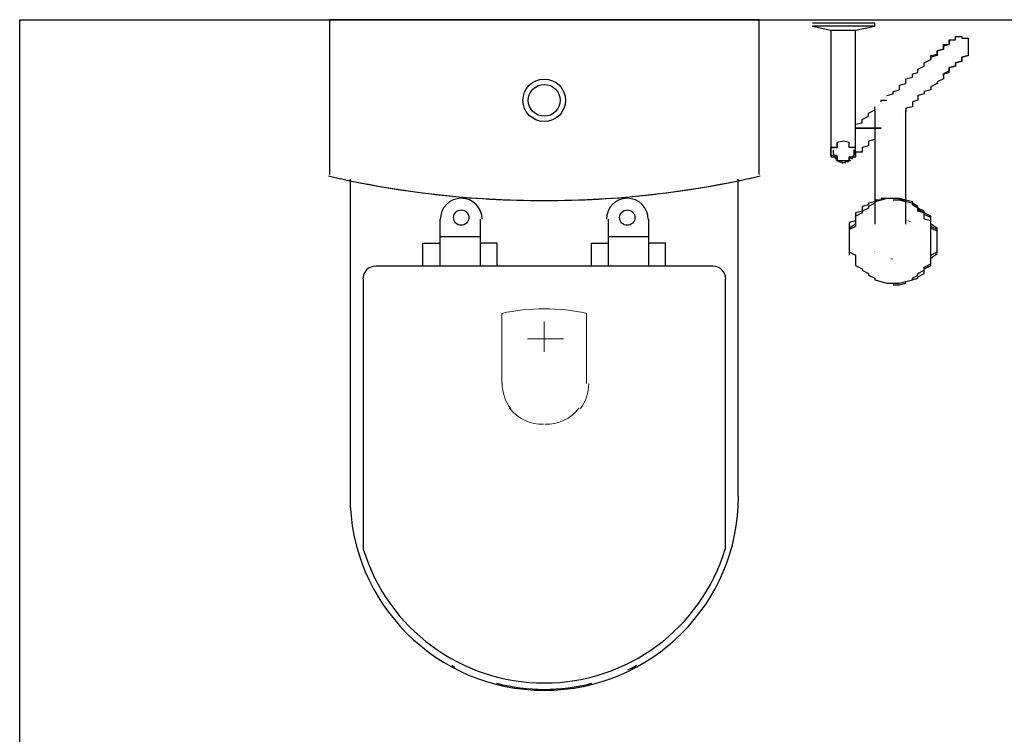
# Model space of a CAD drawing. Header units: millimetres. Extents: x 335 to 739275, y -1 to 84.
# Tile 16 of 71: x 390.631 to 391.864, y 14.241 to 15.137. Entities that reach past the tile are written whole.
import ezdxf

# ---------------------------------------------------------------- set-up
doc = ezdxf.new("R2010")
doc.units = ezdxf.units.MM
doc.header["$MEASUREMENT"] = 0
doc.layers.add('SIMBOLOS INT', color=8, linetype='Continuous', lineweight=5)

msp = doc.modelspace()

# ---------------------------------------------------------------- hatches: boundary and pattern name
at = {"linetype": 'Continuous'}
for points in [[(391.7447, 14.8837), (391.7407, 14.8867), (391.7407, 14.8867), (391.7487, 14.8827), (391.7487, 14.8827), (391.7487, 14.8827)], [(391.7007, 14.8457), (391.7017, 14.8477), (391.7017, 14.8477), (391.7017, 14.8457), (391.7017, 14.8457)], [(391.7157, 14.8377), (391.7167, 14.8377), (391.7167, 14.8377), (391.7167, 14.8377), (391.7167, 14.8377)], [(391.7217, 14.8357), (391.7247, 14.8377), (391.7167, 14.8367), (391.7247, 14.8367), (391.7247, 14.8367), (391.7247, 14.8367)], [(391.7217, 14.8087), (391.7247, 14.8087), (391.7247, 14.8087), (391.7247, 14.8087), (391.7247, 14.8087)]]:
    msp.add_hatch(color=256, dxfattribs=at).paths.add_polyline_path(points)

# ---------------------------------------------------------------- linework, layer by layer
at = {"color": 7}
for p, q in [((390.6307, 15.1367), (391.9517, 15.1367)), ((390.6307, 13.3737), (390.6307, 15.1367)), ((391.6237, 15.1327), (391.6627, 15.1327)), ((391.6627, 15.1327), (391.7017, 15.1327)), ((391.7017, 15.1287), (391.7017, 15.1327)), ((391.6237, 15.1287), (391.6467, 15.1237)), ((391.6627, 15.1287), (391.6237, 15.1287)), ((391.6467, 15.1237), (391.6467, 15.0747)), ((391.6467, 15.1237), (391.6627, 15.1237)), ((391.7017, 15.1287), (391.6627, 15.1287)), ((391.6627, 15.1237), (391.6777, 15.1237)), ((391.6777, 15.1237), (391.7017, 15.1287)), ((391.6777, 15.0747), (391.6777, 15.1237)), ((391.7097, 15.0337), (391.7097, 15.0357)), ((391.7097, 15.0357), (391.7167, 15.0357)), ((391.6467, 15.0297), (391.6467, 14.9867)), ((391.6777, 14.9867), (391.6777, 15.0317)), ((391.7017, 15.0117), (391.7017, 14.8807)), ((391.7407, 14.8807), (391.7407, 15.0117)), ((391.6697, 14.8557), (391.6697, 14.8517)), ((391.7717, 14.8517), (391.7717, 14.8557))]:
    msp.add_line(p, q, dxfattribs=at)
at = {"color": 8}
for p, q in [((391.0187, 15.1367), (391.0187, 14.9427)), ((391.5567, 15.1367), (391.0187, 15.1367)), ((391.5567, 15.1367), (391.0187, 15.1367)), ((391.0187, 15.1367), (391.0187, 14.9427)), ((391.5567, 14.9427), (391.5567, 15.1367)), ((391.5567, 14.9427), (391.5567, 15.1367)), ((391.0447, 14.9367), (391.0447, 14.5397)), ((391.5307, 14.5397), (391.5307, 14.9367)), ((391.1567, 14.8867), (391.1567, 14.8277)), ((391.2077, 14.8277), (391.2077, 14.8867)), ((391.3677, 14.8867), (391.3677, 14.8277)), ((391.4187, 14.8277), (391.4187, 14.8867)), ((391.2077, 14.8647), (391.1567, 14.8647)), ((391.4187, 14.8647), (391.3677, 14.8647)), ((391.1357, 14.8567), (391.1567, 14.8567)), ((391.1357, 14.8277), (391.1357, 14.8567)), ((391.2287, 14.8567), (391.2077, 14.8567)), ((391.2287, 14.8277), (391.2287, 14.8567)), ((391.3467, 14.8567), (391.3677, 14.8567)), ((391.3467, 14.8277), (391.3467, 14.8567)), ((391.4397, 14.8567), (391.4187, 14.8567)), ((391.4397, 14.8277), (391.4397, 14.8567)), ((391.4987, 14.8277), (391.0767, 14.8277)), ((391.0607, 14.8117), (391.0607, 14.4727)), ((391.5147, 14.4727), (391.5147, 14.8117))]:
    msp.add_line(p, q, dxfattribs=at)
at = {"color": 7}
for points in [[(391.7717, 15.0867), (391.7717, 15.0877), (391.7717, 15.0917), (391.7797, 15.0937), (391.7797, 15.0957), (391.7797, 15.0977), (391.7877, 15.0997), (391.7877, 15.1017), (391.7877, 15.1017), (391.7877, 15.1037), (391.7877, 15.1057), (391.7947, 15.1057), (391.7947, 15.1077), (391.7947, 15.1097), (391.7947, 15.1097), (391.7947, 15.1097), (391.7947, 15.1117), (391.7947, 15.1117), (391.7947, 15.1117), (391.7947, 15.1117), (391.7947, 15.1117), (391.7947, 15.1117)], [(391.7947, 15.1117), (391.7947, 15.1117), (391.7947, 15.1117), (391.7947, 15.1117), (391.7947, 15.1117), (391.7947, 15.1097), (391.7947, 15.1097), (391.7947, 15.1097), (391.7947, 15.1077), (391.7947, 15.1077), (391.7947, 15.1057), (391.7877, 15.1037), (391.7877, 15.1017), (391.7877, 15.1017), (391.7877, 15.0997), (391.7797, 15.0977), (391.7797, 15.0957), (391.7797, 15.0937), (391.7797, 15.0917), (391.7717, 15.0897), (391.7717, 15.0867), (391.7717, 15.0867)], [(391.7947, 15.1117), (391.8027, 15.1117), (391.8027, 15.1137), (391.8027, 15.1137), (391.8027, 15.1137), (391.8027, 15.1137), (391.8027, 15.1137), (391.8027, 15.1137), (391.8027, 15.1137), (391.8027, 15.1157), (391.8027, 15.1157), (391.8027, 15.1157), (391.8027, 15.1157), (391.8027, 15.1157), (391.8027, 15.1157), (391.8027, 15.1157), (391.8027, 15.1157), (391.8107, 15.1157), (391.8107, 15.1157), (391.8107, 15.1157), (391.8107, 15.1157), (391.8107, 15.1157), (391.8107, 15.1157), (391.8107, 15.1157), (391.8107, 15.1157), (391.8107, 15.1157), (391.8107, 15.1157), (391.8107, 15.1157), (391.8107, 15.1157), (391.8107, 15.1137), (391.8107, 15.1137), (391.8107, 15.1137), (391.8107, 15.1137), (391.8187, 15.1137), (391.8187, 15.1137), (391.8187, 15.1137), (391.8187, 15.1117), (391.8187, 15.1117), (391.8187, 15.1117), (391.8187, 15.1117), (391.8187, 15.1117), (391.8187, 15.1097), (391.8187, 15.1097), (391.8187, 15.1097), (391.8187, 15.1097), (391.8187, 15.1097), (391.8187, 15.1077), (391.8187, 15.1077), (391.8187, 15.1077), (391.8187, 15.1077), (391.8187, 15.1057), (391.8187, 15.1057), (391.8187, 15.1057), (391.8187, 15.1037), (391.8187, 15.1037), (391.8187, 15.1037), (391.8187, 15.1037), (391.8187, 15.1017), (391.8187, 15.1017), (391.8187, 15.1017), (391.8187, 15.1017), (391.8187, 15.0997), (391.8187, 15.0997), (391.8187, 15.0997), (391.8187, 15.0997), (391.8187, 15.0977), (391.8187, 15.0977), (391.8187, 15.0977), (391.8187, 15.0957), (391.8187, 15.0957), (391.8187, 15.0957), (391.8187, 15.0957), (391.8187, 15.0957), (391.8187, 15.0937), (391.8187, 15.0937), (391.8187, 15.0937), (391.8187, 15.0937), (391.8187, 15.0917), (391.8187, 15.0917), (391.8187, 15.0917)], [(391.7167, 15.0417), (391.7167, 15.0417), (391.7247, 15.0437), (391.7247, 15.0447), (391.7247, 15.0467), (391.7327, 15.0487), (391.7327, 15.0507), (391.7327, 15.0547), (391.7407, 15.0567), (391.7407, 15.0587), (391.7407, 15.0627), (391.7487, 15.0647), (391.7487, 15.0687), (391.7557, 15.0707), (391.7557, 15.0747), (391.7637, 15.0787), (391.7637, 15.0827), (391.7717, 15.0867), (391.7717, 15.0867)], [(391.7877, 15.0667), (391.7877, 15.0687), (391.7947, 15.0707), (391.7947, 15.0747), (391.7947, 15.0767), (391.8027, 15.0787), (391.8027, 15.0807), (391.8027, 15.0807), (391.8027, 15.0827), (391.8107, 15.0847), (391.8107, 15.0867), (391.8107, 15.0867), (391.8107, 15.0877), (391.8107, 15.0877), (391.8107, 15.0897), (391.8107, 15.0897), (391.8187, 15.0917), (391.8187, 15.0917), (391.8187, 15.0917), (391.8187, 15.0917), (391.8187, 15.0917), (391.8187, 15.0917)], [(391.8187, 15.0917), (391.8187, 15.0917), (391.8187, 15.0917), (391.8187, 15.0917), (391.8187, 15.0917), (391.8107, 15.0897), (391.8107, 15.0897), (391.8107, 15.0897), (391.8107, 15.0877), (391.8107, 15.0867), (391.8107, 15.0867), (391.8107, 15.0847), (391.8027, 15.0827), (391.8027, 15.0827), (391.8027, 15.0807), (391.8027, 15.0787), (391.7947, 15.0767), (391.7947, 15.0747), (391.7947, 15.0727), (391.7877, 15.0687), (391.7877, 15.0667)], [(391.6467, 15.0747), (391.6467, 15.0727), (391.6467, 15.0687), (391.6467, 15.0667), (391.6467, 15.0647), (391.6467, 15.0627), (391.6467, 15.0607), (391.6467, 15.0567), (391.6467, 15.0547), (391.6467, 15.0527), (391.6467, 15.0507), (391.6467, 15.0487), (391.6467, 15.0467), (391.6467, 15.0447), (391.6467, 15.0437), (391.6467, 15.0417), (391.6467, 15.0397), (391.6467, 15.0377), (391.6467, 15.0357), (391.6467, 15.0337), (391.6467, 15.0317), (391.6467, 15.0317), (391.6467, 15.0297)], [(391.6777, 15.0297), (391.6777, 15.0317), (391.6777, 15.0337), (391.6777, 15.0357), (391.6777, 15.0357), (391.6777, 15.0377), (391.6777, 15.0397), (391.6777, 15.0417), (391.6777, 15.0437), (391.6777, 15.0447), (391.6777, 15.0467), (391.6777, 15.0487), (391.6777, 15.0507), (391.6777, 15.0547), (391.6777, 15.0567), (391.6777, 15.0587), (391.6777, 15.0607), (391.6777, 15.0627), (391.6777, 15.0647), (391.6777, 15.0687), (391.6777, 15.0707), (391.6777, 15.0727), (391.6777, 15.0747)], [(391.7877, 15.0667), (391.7877, 15.0627), (391.7797, 15.0587), (391.7797, 15.0567), (391.7717, 15.0527), (391.7717, 15.0487), (391.7637, 15.0467), (391.7637, 15.0437), (391.7557, 15.0417), (391.7557, 15.0377), (391.7557, 15.0357), (391.7487, 15.0337), (391.7487, 15.0297), (391.7487, 15.0277), (391.7407, 15.0257), (391.7407, 15.0237), (391.7407, 15.0237), (391.7407, 15.0217)], [(391.6857, 15.0117), (391.6937, 15.0157), (391.6937, 15.0197), (391.7017, 15.0237), (391.7017, 15.0277)], [(391.7017, 15.0237), (391.7017, 15.0237), (391.7017, 15.0237), (391.7017, 15.0237), (391.7017, 15.0237), (391.7017, 15.0237), (391.7017, 15.0217), (391.7017, 15.0217), (391.7017, 15.0217), (391.7017, 15.0197), (391.7017, 15.0197), (391.7017, 15.0177), (391.7017, 15.0177), (391.7017, 15.0157), (391.7017, 15.0157), (391.7017, 15.0137), (391.7017, 15.0117), (391.7017, 15.0117)], [(391.7407, 15.0117), (391.7407, 15.0137), (391.7407, 15.0137), (391.7407, 15.0157), (391.7407, 15.0157), (391.7407, 15.0177), (391.7407, 15.0197), (391.7407, 15.0197), (391.7407, 15.0197), (391.7407, 15.0217), (391.7407, 15.0217), (391.7407, 15.0217), (391.7407, 15.0237), (391.7407, 15.0237), (391.7407, 15.0237), (391.7407, 15.0237), (391.7407, 15.0237), (391.7407, 15.0237)], [(391.6777, 15.0027), (391.6777, 15.0037), (391.6777, 15.0037), (391.6777, 15.0057), (391.6857, 15.0077), (391.6857, 15.0077), (391.6857, 15.0097), (391.6857, 15.0097), (391.6857, 15.0117)], [(391.7327, 15.0157), (391.7327, 15.0157), (391.7327, 15.0157)], [(391.7097, 15.0007), (391.7017, 15.0007), (391.6937, 15.0007), (391.6937, 15.0007), (391.6937, 15.0007), (391.6937, 15.0007), (391.6937, 15.0007), (391.6937, 15.0007), (391.6937, 15.0007), (391.6937, 15.0007), (391.6937, 15.0007), (391.6937, 15.0007), (391.6937, 15.0007), (391.6937, 15.0007), (391.6937, 15.0007), (391.6937, 15.0007), (391.6937, 15.0007), (391.6937, 15.0007), (391.6937, 15.0007), (391.6937, 15.0007), (391.6937, 15.0007), (391.6937, 15.0007), (391.6937, 15.0007), (391.6937, 15.0007), (391.6937, 15.0007), (391.6937, 15.0007), (391.6937, 15.0007), (391.6937, 15.0007), (391.6937, 15.0007), (391.6937, 15.0007), (391.6937, 15.0007), (391.6937, 15.0007), (391.6937, 15.0007), (391.6937, 15.0007), (391.6937, 15.0007), (391.6857, 15.0007), (391.6777, 15.0007), (391.6857, 15.0007), (391.6937, 15.0007), (391.6937, 15.0007), (391.6937, 15.0007), (391.6937, 15.0007), (391.6937, 15.0007), (391.6937, 15.0007), (391.6937, 15.0007), (391.6937, 15.0007), (391.6937, 15.0007), (391.6937, 15.0007), (391.6937, 15.0007), (391.6937, 15.0007), (391.6937, 15.0007), (391.6937, 15.0007), (391.6937, 15.0007), (391.6937, 15.0007), (391.6937, 15.0007), (391.6937, 15.0007), (391.6937, 15.0007), (391.6937, 15.0007), (391.6937, 15.0007), (391.6937, 15.0007), (391.6937, 15.0007), (391.6937, 15.0007), (391.6937, 15.0007), (391.6937, 15.0007), (391.6937, 15.0007), (391.6937, 15.0007), (391.6937, 15.0007), (391.6937, 15.0007), (391.6937, 15.0007), (391.6937, 15.0007), (391.6937, 15.0007), (391.7017, 15.0007), (391.7097, 15.0007)], [(391.7097, 15.0007), (391.7017, 15.0007), (391.6937, 15.0007), (391.6937, 15.0007), (391.6937, 15.0007), (391.6937, 15.0007), (391.6937, 15.0007), (391.6937, 15.0007), (391.6937, 15.0007), (391.6937, 15.0007), (391.6937, 15.0007), (391.6937, 15.0007), (391.6937, 15.0007), (391.6937, 15.0007), (391.6937, 15.0007), (391.6937, 15.0007), (391.6937, 15.0007), (391.6937, 15.0007), (391.6937, 15.0007), (391.6937, 15.0007), (391.6937, 15.0007), (391.6937, 15.0007), (391.6937, 15.0007), (391.6937, 15.0007), (391.6937, 15.0007), (391.6937, 15.0007), (391.6937, 15.0007), (391.6937, 15.0007), (391.6937, 15.0007), (391.6937, 15.0007), (391.6937, 15.0007), (391.6937, 15.0007), (391.6937, 15.0007), (391.6937, 15.0007), (391.6937, 15.0007), (391.6857, 15.0007), (391.6777, 15.0007), (391.6857, 15.0007), (391.6937, 15.0007), (391.6937, 15.0007), (391.6937, 15.0007), (391.6937, 15.0007), (391.6937, 15.0007), (391.6937, 15.0007), (391.6937, 15.0007), (391.6937, 15.0007), (391.6937, 15.0007), (391.6937, 15.0007), (391.6937, 15.0007), (391.6937, 15.0007), (391.6937, 15.0007), (391.6937, 15.0007), (391.6937, 15.0007), (391.6937, 15.0007), (391.6937, 15.0007), (391.6937, 15.0007), (391.6937, 15.0007), (391.6937, 15.0007), (391.6937, 15.0007), (391.6937, 15.0007), (391.6937, 15.0007), (391.6937, 15.0007), (391.6937, 15.0007), (391.6937, 15.0007), (391.6937, 15.0007), (391.6937, 15.0007), (391.6937, 15.0007), (391.6937, 15.0007), (391.6937, 15.0007), (391.6937, 15.0007), (391.6937, 15.0007), (391.7017, 15.0007), (391.7097, 15.0007)], [(391.7097, 15.0007), (391.7017, 15.0007), (391.6937, 15.0007), (391.6937, 15.0007), (391.6937, 15.0007), (391.6937, 15.0007), (391.6937, 15.0007), (391.6937, 15.0007), (391.6937, 15.0007), (391.6937, 15.0007), (391.6937, 15.0007), (391.6937, 15.0007), (391.6937, 15.0007), (391.6937, 15.0007), (391.6937, 15.0007), (391.6937, 15.0007), (391.6937, 15.0007), (391.6937, 15.0007), (391.6937, 15.0007), (391.6937, 15.0007), (391.6937, 15.0007), (391.6937, 15.0007), (391.6937, 15.0007), (391.6937, 15.0007), (391.6937, 15.0007), (391.6937, 15.0007), (391.6937, 15.0007), (391.6937, 15.0007), (391.6937, 15.0007), (391.6937, 15.0007), (391.6937, 15.0007), (391.6937, 15.0007), (391.6937, 15.0007), (391.6937, 15.0007), (391.6937, 15.0007), (391.6857, 15.0007), (391.6777, 15.0007), (391.6857, 15.0007), (391.6937, 15.0007), (391.6937, 15.0007), (391.6937, 15.0007), (391.6937, 15.0007), (391.6937, 15.0007), (391.6937, 15.0007), (391.6937, 15.0007), (391.6937, 15.0007), (391.6937, 15.0007), (391.6937, 15.0007), (391.6937, 15.0007), (391.6937, 15.0007), (391.6937, 15.0007), (391.6937, 15.0007), (391.6937, 15.0007), (391.6937, 15.0007), (391.6937, 15.0007), (391.6937, 15.0007), (391.6937, 15.0007), (391.6937, 15.0007), (391.6937, 15.0007), (391.6937, 15.0007), (391.6937, 15.0007), (391.6937, 15.0007), (391.6937, 15.0007), (391.6937, 15.0007), (391.6937, 15.0007), (391.6937, 15.0007), (391.6937, 15.0007), (391.6937, 15.0007), (391.6937, 15.0007), (391.6937, 15.0007), (391.6937, 15.0007), (391.7017, 15.0007), (391.7097, 15.0007)], [(391.7097, 15.0007), (391.7017, 15.0007), (391.6937, 15.0007), (391.6937, 15.0007), (391.6937, 15.0007), (391.6937, 15.0007), (391.6937, 15.0007), (391.6937, 15.0007), (391.6937, 15.0007), (391.6937, 15.0007), (391.6937, 15.0007), (391.6937, 15.0007), (391.6937, 15.0007), (391.6937, 15.0007), (391.6937, 15.0007), (391.6937, 15.0007), (391.6937, 15.0007), (391.6937, 15.0007), (391.6937, 15.0007), (391.6937, 15.0007), (391.6937, 15.0007), (391.6937, 15.0007), (391.6937, 15.0007), (391.6937, 15.0007), (391.6937, 15.0007), (391.6937, 15.0007), (391.6937, 15.0007), (391.6937, 15.0007), (391.6937, 15.0007), (391.6937, 15.0007), (391.6937, 15.0007), (391.6937, 15.0007), (391.6937, 15.0007), (391.6937, 15.0007), (391.6937, 15.0007), (391.6857, 15.0007), (391.6777, 15.0007), (391.6857, 15.0007), (391.6937, 15.0007), (391.6937, 15.0007), (391.6937, 15.0007), (391.6937, 15.0007), (391.6937, 15.0007), (391.6937, 15.0007), (391.6937, 15.0007), (391.6937, 15.0007), (391.6937, 15.0007), (391.6937, 15.0007), (391.6937, 15.0007), (391.6937, 15.0007), (391.6937, 15.0007), (391.6937, 15.0007), (391.6937, 15.0007), (391.6937, 15.0007), (391.6937, 15.0007), (391.6937, 15.0007), (391.6937, 15.0007), (391.6937, 15.0007), (391.6937, 15.0007), (391.6937, 15.0007), (391.6937, 15.0007), (391.6937, 15.0007), (391.6937, 15.0007), (391.6937, 15.0007), (391.6937, 15.0007), (391.6937, 15.0007), (391.6937, 15.0007), (391.6937, 15.0007), (391.6937, 15.0007), (391.6937, 15.0007), (391.6937, 15.0007), (391.7017, 15.0007), (391.7097, 15.0007)], [(391.7097, 15.0007), (391.7017, 15.0007), (391.6937, 15.0007), (391.6937, 15.0007), (391.6937, 15.0007), (391.6937, 15.0007), (391.6937, 15.0007), (391.6937, 15.0007), (391.6937, 15.0007), (391.6937, 15.0007), (391.6937, 15.0007), (391.6937, 15.0007), (391.6937, 15.0007), (391.6937, 15.0007), (391.6937, 15.0007), (391.6937, 15.0007), (391.6937, 15.0007), (391.6937, 15.0007), (391.6937, 15.0007), (391.6937, 15.0007), (391.6937, 15.0007), (391.6937, 15.0007), (391.6937, 15.0007), (391.6937, 15.0007), (391.6937, 15.0007), (391.6937, 15.0007), (391.6937, 15.0007), (391.6937, 15.0007), (391.6937, 15.0007), (391.6937, 15.0007), (391.6937, 15.0007), (391.6937, 15.0007), (391.6937, 15.0007), (391.6937, 15.0007), (391.6937, 15.0007), (391.6857, 15.0007), (391.6777, 15.0007), (391.6857, 15.0007), (391.6937, 15.0007), (391.6937, 15.0007), (391.6937, 15.0007), (391.6937, 15.0007), (391.6937, 15.0007), (391.6937, 15.0007), (391.6937, 15.0007), (391.6937, 15.0007), (391.6937, 15.0007), (391.6937, 15.0007), (391.6937, 15.0007), (391.6937, 15.0007), (391.6937, 15.0007), (391.6937, 15.0007), (391.6937, 15.0007), (391.6937, 15.0007), (391.6937, 15.0007), (391.6937, 15.0007), (391.6937, 15.0007), (391.6937, 15.0007), (391.6937, 15.0007), (391.6937, 15.0007), (391.6937, 15.0007), (391.6937, 15.0007), (391.6937, 15.0007), (391.6937, 15.0007), (391.6937, 15.0007), (391.6937, 15.0007), (391.6937, 15.0007), (391.6937, 15.0007), (391.6937, 15.0007), (391.6937, 15.0007), (391.6937, 15.0007), (391.7017, 15.0007), (391.7097, 15.0007)], [(391.7097, 15.0007), (391.7017, 15.0007), (391.6937, 15.0007), (391.6937, 15.0007), (391.6937, 15.0007), (391.6937, 15.0007), (391.6937, 15.0007), (391.6937, 15.0007), (391.6937, 15.0007), (391.6937, 15.0007), (391.6937, 15.0007), (391.6937, 15.0007), (391.6937, 15.0007), (391.6937, 15.0007), (391.6937, 15.0007), (391.6937, 15.0007), (391.6937, 15.0007), (391.6937, 15.0007), (391.6937, 15.0007), (391.6937, 15.0007), (391.6937, 15.0007), (391.6937, 15.0007), (391.6937, 15.0007), (391.6937, 15.0007), (391.6937, 15.0007), (391.6937, 15.0007), (391.6937, 15.0007), (391.6937, 15.0007), (391.6937, 15.0007), (391.6937, 15.0007), (391.6937, 15.0007), (391.6937, 15.0007), (391.6937, 15.0007), (391.6937, 15.0007), (391.6937, 15.0007), (391.6857, 15.0007), (391.6777, 15.0007), (391.6857, 15.0007), (391.6937, 15.0007), (391.6937, 15.0007), (391.6937, 15.0007), (391.6937, 15.0007), (391.6937, 15.0007), (391.6937, 15.0007), (391.6937, 15.0007), (391.6937, 15.0007), (391.6937, 15.0007), (391.6937, 15.0007), (391.6937, 15.0007), (391.6937, 15.0007), (391.6937, 15.0007), (391.6937, 15.0007), (391.6937, 15.0007), (391.6937, 15.0007), (391.6937, 15.0007), (391.6937, 15.0007), (391.6937, 15.0007), (391.6937, 15.0007), (391.6937, 15.0007), (391.6937, 15.0007), (391.6937, 15.0007), (391.6937, 15.0007), (391.6937, 15.0007), (391.6937, 15.0007), (391.6937, 15.0007), (391.6937, 15.0007), (391.6937, 15.0007), (391.6937, 15.0007), (391.6937, 15.0007), (391.6937, 15.0007), (391.6937, 15.0007), (391.7017, 15.0007), (391.7097, 15.0007)], [(391.7097, 15.0007), (391.7017, 15.0007), (391.6937, 15.0007), (391.6937, 15.0007), (391.6937, 15.0007), (391.6937, 15.0007), (391.6937, 15.0007), (391.6937, 15.0007), (391.6937, 15.0007), (391.6937, 15.0007), (391.6937, 15.0007), (391.6937, 15.0007), (391.6937, 15.0007), (391.6937, 15.0007), (391.6937, 15.0007), (391.6937, 15.0007), (391.6937, 15.0007), (391.6937, 15.0007), (391.6937, 15.0007), (391.6937, 15.0007), (391.6937, 15.0007), (391.6937, 15.0007), (391.6937, 15.0007), (391.6937, 15.0007), (391.6937, 15.0007), (391.6937, 15.0007), (391.6937, 15.0007), (391.6937, 15.0007), (391.6937, 15.0007), (391.6937, 15.0007), (391.6937, 15.0007), (391.6937, 15.0007), (391.6937, 15.0007), (391.6937, 15.0007), (391.6937, 15.0007), (391.6857, 15.0007), (391.6777, 15.0007), (391.6857, 15.0007), (391.6937, 15.0007), (391.6937, 15.0007), (391.6937, 15.0007), (391.6937, 15.0007), (391.6937, 15.0007), (391.6937, 15.0007), (391.6937, 15.0007), (391.6937, 15.0007), (391.6937, 15.0007), (391.6937, 15.0007), (391.6937, 15.0007), (391.6937, 15.0007), (391.6937, 15.0007), (391.6937, 15.0007), (391.6937, 15.0007), (391.6937, 15.0007), (391.6937, 15.0007), (391.6937, 15.0007), (391.6937, 15.0007), (391.6937, 15.0007), (391.6937, 15.0007), (391.6937, 15.0007), (391.6937, 15.0007), (391.6937, 15.0007), (391.6937, 15.0007), (391.6937, 15.0007), (391.6937, 15.0007), (391.6937, 15.0007), (391.6937, 15.0007), (391.6937, 15.0007), (391.6937, 15.0007), (391.6937, 15.0007), (391.6937, 15.0007), (391.7017, 15.0007), (391.7097, 15.0007)], [(391.6467, 14.9867), (391.6467, 14.9867), (391.6467, 14.9847), (391.6467, 14.9827), (391.6467, 14.9807), (391.6467, 14.9807), (391.6467, 14.9787), (391.6467, 14.9787), (391.6467, 14.9767), (391.6467, 14.9767), (391.6467, 14.9747), (391.6467, 14.9747), (391.6467, 14.9727), (391.6467, 14.9727), (391.6467, 14.9727), (391.6467, 14.9727), (391.6467, 14.9727), (391.6467, 14.9707), (391.6467, 14.9707)], [(391.6777, 14.9707), (391.6777, 14.9727), (391.6777, 14.9727), (391.6777, 14.9747), (391.6777, 14.9747), (391.6777, 14.9767), (391.6697, 14.9767), (391.6697, 14.9787), (391.6697, 14.9787), (391.6697, 14.9807), (391.6697, 14.9807), (391.6697, 14.9827), (391.6697, 14.9827), (391.6697, 14.9827), (391.6697, 14.9827), (391.6627, 14.9847), (391.6627, 14.9847), (391.6627, 14.9847), (391.6627, 14.9847), (391.6627, 14.9847), (391.6627, 14.9847), (391.6627, 14.9847), (391.6547, 14.9827), (391.6547, 14.9827), (391.6547, 14.9827), (391.6547, 14.9827), (391.6547, 14.9807), (391.6547, 14.9807), (391.6547, 14.9787), (391.6547, 14.9787), (391.6547, 14.9767), (391.6467, 14.9767), (391.6467, 14.9747), (391.6467, 14.9747), (391.6467, 14.9727), (391.6467, 14.9727), (391.6467, 14.9707), (391.6467, 14.9687), (391.6467, 14.9687), (391.6467, 14.9667), (391.6467, 14.9667), (391.6467, 14.9647), (391.6547, 14.9647), (391.6547, 14.9627), (391.6547, 14.9627), (391.6547, 14.9617), (391.6547, 14.9617), (391.6547, 14.9597), (391.6547, 14.9597), (391.6547, 14.9597), (391.6547, 14.9597), (391.6627, 14.9577), (391.6627, 14.9577), (391.6627, 14.9577), (391.6627, 14.9577), (391.6627, 14.9577), (391.6627, 14.9577), (391.6627, 14.9577), (391.6697, 14.9597), (391.6697, 14.9597), (391.6697, 14.9597), (391.6697, 14.9597), (391.6697, 14.9617), (391.6697, 14.9617), (391.6697, 14.9627), (391.6697, 14.9627), (391.6697, 14.9647), (391.6777, 14.9647), (391.6777, 14.9667), (391.6777, 14.9667), (391.6777, 14.9687), (391.6777, 14.9687), (391.6777, 14.9707)], [(391.6777, 14.9707), (391.6777, 14.9727), (391.6777, 14.9727), (391.6777, 14.9747), (391.6777, 14.9747), (391.6777, 14.9767), (391.6697, 14.9767), (391.6697, 14.9787), (391.6697, 14.9787), (391.6697, 14.9807), (391.6697, 14.9807), (391.6697, 14.9827), (391.6697, 14.9827), (391.6697, 14.9827), (391.6697, 14.9827), (391.6627, 14.9847), (391.6627, 14.9847), (391.6627, 14.9847), (391.6627, 14.9847), (391.6627, 14.9847), (391.6627, 14.9847), (391.6627, 14.9847), (391.6547, 14.9827), (391.6547, 14.9827), (391.6547, 14.9827), (391.6547, 14.9827), (391.6547, 14.9807), (391.6547, 14.9807), (391.6547, 14.9787), (391.6547, 14.9787), (391.6547, 14.9767), (391.6467, 14.9767), (391.6467, 14.9747), (391.6467, 14.9747), (391.6467, 14.9727), (391.6467, 14.9727), (391.6467, 14.9707), (391.6467, 14.9687), (391.6467, 14.9687), (391.6467, 14.9667), (391.6467, 14.9667), (391.6467, 14.9647), (391.6547, 14.9647), (391.6547, 14.9627), (391.6547, 14.9627), (391.6547, 14.9617), (391.6547, 14.9617), (391.6547, 14.9597), (391.6547, 14.9597), (391.6547, 14.9597), (391.6547, 14.9597), (391.6627, 14.9577), (391.6627, 14.9577), (391.6627, 14.9577), (391.6627, 14.9577), (391.6627, 14.9577), (391.6627, 14.9577), (391.6627, 14.9577), (391.6697, 14.9597), (391.6697, 14.9597), (391.6697, 14.9597), (391.6697, 14.9597), (391.6697, 14.9617), (391.6697, 14.9617), (391.6697, 14.9627), (391.6697, 14.9627), (391.6697, 14.9647), (391.6777, 14.9647), (391.6777, 14.9667), (391.6777, 14.9667), (391.6777, 14.9687), (391.6777, 14.9687), (391.6777, 14.9707)], [(391.6777, 14.9707), (391.6777, 14.9727), (391.6777, 14.9727), (391.6777, 14.9747), (391.6777, 14.9747), (391.6777, 14.9767), (391.6697, 14.9767), (391.6697, 14.9787), (391.6697, 14.9787), (391.6697, 14.9807), (391.6697, 14.9807), (391.6697, 14.9827), (391.6697, 14.9827), (391.6697, 14.9827), (391.6697, 14.9827), (391.6627, 14.9847), (391.6627, 14.9847), (391.6627, 14.9847), (391.6627, 14.9847), (391.6627, 14.9847), (391.6627, 14.9847), (391.6627, 14.9847), (391.6547, 14.9827), (391.6547, 14.9827), (391.6547, 14.9827), (391.6547, 14.9827), (391.6547, 14.9807), (391.6547, 14.9807), (391.6547, 14.9787), (391.6547, 14.9787), (391.6547, 14.9767), (391.6467, 14.9767), (391.6467, 14.9747), (391.6467, 14.9747), (391.6467, 14.9727), (391.6467, 14.9727), (391.6467, 14.9707), (391.6467, 14.9687), (391.6467, 14.9687), (391.6467, 14.9667), (391.6467, 14.9667), (391.6467, 14.9647), (391.6547, 14.9647), (391.6547, 14.9627), (391.6547, 14.9627), (391.6547, 14.9617), (391.6547, 14.9617), (391.6547, 14.9597), (391.6547, 14.9597), (391.6547, 14.9597), (391.6547, 14.9597), (391.6627, 14.9577), (391.6627, 14.9577), (391.6627, 14.9577), (391.6627, 14.9577), (391.6627, 14.9577), (391.6627, 14.9577), (391.6627, 14.9577), (391.6697, 14.9597), (391.6697, 14.9597), (391.6697, 14.9597), (391.6697, 14.9597), (391.6697, 14.9617), (391.6697, 14.9617), (391.6697, 14.9627), (391.6697, 14.9627), (391.6697, 14.9647), (391.6777, 14.9647), (391.6777, 14.9667), (391.6777, 14.9667), (391.6777, 14.9687), (391.6777, 14.9687), (391.6777, 14.9707)], [(391.6777, 14.9707), (391.6777, 14.9727), (391.6777, 14.9727), (391.6777, 14.9747), (391.6777, 14.9747), (391.6777, 14.9767), (391.6697, 14.9767), (391.6697, 14.9787), (391.6697, 14.9787), (391.6697, 14.9807), (391.6697, 14.9807), (391.6697, 14.9827), (391.6697, 14.9827), (391.6697, 14.9827), (391.6697, 14.9827), (391.6627, 14.9847), (391.6627, 14.9847), (391.6627, 14.9847), (391.6627, 14.9847), (391.6627, 14.9847), (391.6627, 14.9847), (391.6627, 14.9847), (391.6547, 14.9827), (391.6547, 14.9827), (391.6547, 14.9827), (391.6547, 14.9827), (391.6547, 14.9807), (391.6547, 14.9807), (391.6547, 14.9787), (391.6547, 14.9787), (391.6547, 14.9767), (391.6467, 14.9767), (391.6467, 14.9747), (391.6467, 14.9747), (391.6467, 14.9727), (391.6467, 14.9727), (391.6467, 14.9707), (391.6467, 14.9687), (391.6467, 14.9687), (391.6467, 14.9667), (391.6467, 14.9667), (391.6467, 14.9647), (391.6547, 14.9647), (391.6547, 14.9627), (391.6547, 14.9627), (391.6547, 14.9617), (391.6547, 14.9617), (391.6547, 14.9597), (391.6547, 14.9597), (391.6547, 14.9597), (391.6547, 14.9597), (391.6627, 14.9577), (391.6627, 14.9577), (391.6627, 14.9577), (391.6627, 14.9577), (391.6627, 14.9577), (391.6627, 14.9577), (391.6627, 14.9577), (391.6697, 14.9597), (391.6697, 14.9597), (391.6697, 14.9597), (391.6697, 14.9597), (391.6697, 14.9617), (391.6697, 14.9617), (391.6697, 14.9627), (391.6697, 14.9627), (391.6697, 14.9647), (391.6777, 14.9647), (391.6777, 14.9667), (391.6777, 14.9667), (391.6777, 14.9687), (391.6777, 14.9687), (391.6777, 14.9707)], [(391.6777, 14.9707), (391.6777, 14.9727), (391.6777, 14.9727), (391.6777, 14.9747), (391.6777, 14.9747), (391.6777, 14.9767), (391.6697, 14.9767), (391.6697, 14.9787), (391.6697, 14.9787), (391.6697, 14.9807), (391.6697, 14.9807), (391.6697, 14.9827), (391.6697, 14.9827), (391.6697, 14.9827), (391.6697, 14.9827), (391.6627, 14.9847), (391.6627, 14.9847), (391.6627, 14.9847), (391.6627, 14.9847), (391.6627, 14.9847), (391.6627, 14.9847), (391.6627, 14.9847), (391.6547, 14.9827), (391.6547, 14.9827), (391.6547, 14.9827), (391.6547, 14.9827), (391.6547, 14.9807), (391.6547, 14.9807), (391.6547, 14.9787), (391.6547, 14.9787), (391.6547, 14.9767), (391.6467, 14.9767), (391.6467, 14.9747), (391.6467, 14.9747), (391.6467, 14.9727), (391.6467, 14.9727), (391.6467, 14.9707), (391.6467, 14.9687), (391.6467, 14.9687), (391.6467, 14.9667), (391.6467, 14.9667), (391.6467, 14.9647), (391.6547, 14.9647), (391.6547, 14.9627), (391.6547, 14.9627), (391.6547, 14.9617), (391.6547, 14.9617), (391.6547, 14.9597), (391.6547, 14.9597), (391.6547, 14.9597), (391.6547, 14.9597), (391.6627, 14.9577), (391.6627, 14.9577), (391.6627, 14.9577), (391.6627, 14.9577), (391.6627, 14.9577), (391.6627, 14.9577), (391.6627, 14.9577), (391.6697, 14.9597), (391.6697, 14.9597), (391.6697, 14.9597), (391.6697, 14.9597), (391.6697, 14.9617), (391.6697, 14.9617), (391.6697, 14.9627), (391.6697, 14.9627), (391.6697, 14.9647), (391.6777, 14.9647), (391.6777, 14.9667), (391.6777, 14.9667), (391.6777, 14.9687), (391.6777, 14.9687), (391.6777, 14.9707)], [(391.6777, 14.9707), (391.6777, 14.9727), (391.6777, 14.9727), (391.6777, 14.9747), (391.6777, 14.9747), (391.6777, 14.9767), (391.6697, 14.9767), (391.6697, 14.9787), (391.6697, 14.9787), (391.6697, 14.9807), (391.6697, 14.9807), (391.6697, 14.9827), (391.6697, 14.9827), (391.6697, 14.9827), (391.6697, 14.9827), (391.6627, 14.9847), (391.6627, 14.9847), (391.6627, 14.9847), (391.6627, 14.9847), (391.6627, 14.9847), (391.6627, 14.9847), (391.6627, 14.9847), (391.6547, 14.9827), (391.6547, 14.9827), (391.6547, 14.9827), (391.6547, 14.9827), (391.6547, 14.9807), (391.6547, 14.9807), (391.6547, 14.9787), (391.6547, 14.9787), (391.6547, 14.9767), (391.6467, 14.9767), (391.6467, 14.9747), (391.6467, 14.9747), (391.6467, 14.9727), (391.6467, 14.9727), (391.6467, 14.9707), (391.6467, 14.9687), (391.6467, 14.9687), (391.6467, 14.9667), (391.6467, 14.9667), (391.6467, 14.9647), (391.6547, 14.9647), (391.6547, 14.9627), (391.6547, 14.9627), (391.6547, 14.9617), (391.6547, 14.9617), (391.6547, 14.9597), (391.6547, 14.9597), (391.6547, 14.9597), (391.6547, 14.9597), (391.6627, 14.9577), (391.6627, 14.9577), (391.6627, 14.9577), (391.6627, 14.9577), (391.6627, 14.9577), (391.6627, 14.9577), (391.6627, 14.9577), (391.6697, 14.9597), (391.6697, 14.9597), (391.6697, 14.9597), (391.6697, 14.9597), (391.6697, 14.9617), (391.6697, 14.9617), (391.6697, 14.9627), (391.6697, 14.9627), (391.6697, 14.9647), (391.6777, 14.9647), (391.6777, 14.9667), (391.6777, 14.9667), (391.6777, 14.9687), (391.6777, 14.9687), (391.6777, 14.9707)], [(391.6777, 14.9707), (391.6777, 14.9727), (391.6777, 14.9727), (391.6777, 14.9747), (391.6777, 14.9747), (391.6777, 14.9767), (391.6697, 14.9767), (391.6697, 14.9787), (391.6697, 14.9787), (391.6697, 14.9807), (391.6697, 14.9807), (391.6697, 14.9827), (391.6697, 14.9827), (391.6697, 14.9827), (391.6697, 14.9827), (391.6627, 14.9847), (391.6627, 14.9847), (391.6627, 14.9847), (391.6627, 14.9847), (391.6627, 14.9847), (391.6627, 14.9847), (391.6627, 14.9847), (391.6547, 14.9827), (391.6547, 14.9827), (391.6547, 14.9827), (391.6547, 14.9827), (391.6547, 14.9807), (391.6547, 14.9807), (391.6547, 14.9787), (391.6547, 14.9787), (391.6547, 14.9767), (391.6467, 14.9767), (391.6467, 14.9747), (391.6467, 14.9747), (391.6467, 14.9727), (391.6467, 14.9727), (391.6467, 14.9707), (391.6467, 14.9687), (391.6467, 14.9687), (391.6467, 14.9667), (391.6467, 14.9667), (391.6467, 14.9647), (391.6547, 14.9647), (391.6547, 14.9627), (391.6547, 14.9627), (391.6547, 14.9617), (391.6547, 14.9617), (391.6547, 14.9597), (391.6547, 14.9597), (391.6547, 14.9597), (391.6547, 14.9597), (391.6627, 14.9577), (391.6627, 14.9577), (391.6627, 14.9577), (391.6627, 14.9577), (391.6627, 14.9577), (391.6627, 14.9577), (391.6627, 14.9577), (391.6697, 14.9597), (391.6697, 14.9597), (391.6697, 14.9597), (391.6697, 14.9597), (391.6697, 14.9617), (391.6697, 14.9617), (391.6697, 14.9627), (391.6697, 14.9627), (391.6697, 14.9647), (391.6777, 14.9647), (391.6777, 14.9667), (391.6777, 14.9667), (391.6777, 14.9687), (391.6777, 14.9687), (391.6777, 14.9707)], [(391.6627, 14.9847), (391.6627, 14.9847), (391.6627, 14.9847), (391.6627, 14.9847), (391.6547, 14.9827), (391.6547, 14.9827), (391.6547, 14.9827), (391.6547, 14.9827), (391.6547, 14.9807), (391.6547, 14.9807), (391.6547, 14.9787), (391.6547, 14.9787)], [(391.7017, 14.9907), (391.7017, 14.9907), (391.7017, 14.9887), (391.7017, 14.9887), (391.7017, 14.9867), (391.6937, 14.9847), (391.6937, 14.9847), (391.6937, 14.9827), (391.6937, 14.9827), (391.6937, 14.9807), (391.6937, 14.9787), (391.6937, 14.9787), (391.6857, 14.9767), (391.6857, 14.9767), (391.6857, 14.9747), (391.6857, 14.9747), (391.6857, 14.9727), (391.6857, 14.9727), (391.6857, 14.9707), (391.6777, 14.9707), (391.6777, 14.9687), (391.6777, 14.9687), (391.6777, 14.9687), (391.6777, 14.9667), (391.6777, 14.9667), (391.6777, 14.9667), (391.6777, 14.9647), (391.6777, 14.9647), (391.6777, 14.9647), (391.6697, 14.9627), (391.6697, 14.9627), (391.6697, 14.9627), (391.6697, 14.9627), (391.6697, 14.9627), (391.6697, 14.9627), (391.6697, 14.9627), (391.6697, 14.9617), (391.6697, 14.9617), (391.6697, 14.9617)], [(391.6777, 14.9707), (391.6777, 14.9707), (391.6777, 14.9727), (391.6777, 14.9727), (391.6777, 14.9727), (391.6777, 14.9727), (391.6777, 14.9727), (391.6777, 14.9747), (391.6777, 14.9747), (391.6777, 14.9767), (391.6777, 14.9767), (391.6777, 14.9787), (391.6777, 14.9787), (391.6777, 14.9807), (391.6777, 14.9807), (391.6777, 14.9827), (391.6777, 14.9847), (391.6777, 14.9867), (391.6777, 14.9867), (391.6777, 14.9867)], [(391.6697, 14.9617), (391.6697, 14.9617), (391.6697, 14.9617), (391.6697, 14.9617), (391.6697, 14.9617), (391.6697, 14.9617), (391.6697, 14.9597), (391.6697, 14.9597), (391.6697, 14.9597), (391.6697, 14.9597), (391.6697, 14.9597), (391.6697, 14.9597), (391.6627, 14.9597), (391.6627, 14.9597), (391.6627, 14.9597), (391.6627, 14.9597), (391.6627, 14.9597), (391.6627, 14.9597), (391.6627, 14.9597), (391.6627, 14.9597), (391.6627, 14.9597), (391.6627, 14.9597), (391.6627, 14.9597), (391.6627, 14.9597), (391.6627, 14.9597), (391.6627, 14.9597), (391.6627, 14.9597), (391.6547, 14.9597), (391.6547, 14.9597), (391.6547, 14.9597), (391.6547, 14.9597), (391.6547, 14.9617), (391.6547, 14.9617), (391.6547, 14.9617), (391.6547, 14.9617), (391.6547, 14.9617), (391.6547, 14.9617), (391.6547, 14.9617), (391.6547, 14.9627), (391.6547, 14.9627), (391.6547, 14.9627), (391.6547, 14.9627), (391.6547, 14.9627), (391.6547, 14.9647), (391.6547, 14.9647), (391.6547, 14.9647), (391.6547, 14.9647), (391.6547, 14.9667), (391.6467, 14.9667), (391.6467, 14.9667), (391.6467, 14.9667), (391.6467, 14.9687), (391.6467, 14.9687), (391.6467, 14.9687), (391.6467, 14.9687), (391.6467, 14.9707), (391.6467, 14.9707), (391.6467, 14.9707), (391.6467, 14.9727), (391.6467, 14.9727), (391.6467, 14.9727), (391.6467, 14.9727), (391.6467, 14.9747), (391.6467, 14.9747), (391.6467, 14.9747), (391.6467, 14.9747), (391.6467, 14.9767), (391.6467, 14.9767), (391.6467, 14.9767), (391.6547, 14.9767), (391.6547, 14.9787), (391.6547, 14.9787), (391.6547, 14.9787), (391.6547, 14.9787), (391.6547, 14.9807), (391.6547, 14.9807), (391.6547, 14.9807), (391.6547, 14.9807), (391.6547, 14.9807), (391.6547, 14.9807)], [(391.6547, 14.9807), (391.6547, 14.9827), (391.6547, 14.9827), (391.6547, 14.9827), (391.6547, 14.9827), (391.6547, 14.9827), (391.6547, 14.9827), (391.6547, 14.9827), (391.6547, 14.9827)], [(391.7247, 14.9127), (391.7167, 14.9127), (391.7167, 14.9127), (391.7167, 14.9127), (391.7097, 14.9127), (391.7097, 14.9127), (391.7097, 14.9127), (391.7097, 14.9107), (391.7017, 14.9107), (391.7017, 14.9107), (391.7017, 14.9087), (391.7017, 14.9087), (391.6937, 14.9067), (391.6937, 14.9067), (391.6937, 14.9047), (391.6937, 14.9047), (391.6857, 14.9027), (391.6857, 14.9007), (391.6857, 14.9007), (391.6857, 14.8987), (391.6857, 14.8967), (391.6777, 14.8947), (391.6777, 14.8947), (391.6777, 14.8927), (391.6777, 14.8907), (391.6777, 14.8887), (391.6777, 14.8867), (391.6777, 14.8847), (391.6697, 14.8827), (391.6697, 14.8807), (391.6697, 14.8787), (391.6697, 14.8777), (391.6697, 14.8757), (391.6697, 14.8737), (391.6697, 14.8717), (391.6697, 14.8697), (391.6697, 14.8677), (391.6697, 14.8657), (391.6697, 14.8637), (391.6697, 14.8617), (391.6697, 14.8577), (391.6697, 14.8557), (391.6697, 14.8537), (391.6697, 14.8517), (391.6697, 14.8497), (391.6697, 14.8477), (391.6697, 14.8457), (391.6697, 14.8437), (391.6697, 14.8417)], [(391.7797, 14.8597), (391.7797, 14.8637), (391.7797, 14.8697), (391.7797, 14.8737), (391.7717, 14.8777), (391.7717, 14.8827), (391.7717, 14.8867), (391.7717, 14.8907), (391.7637, 14.8947), (391.7637, 14.8967), (391.7557, 14.9007), (391.7557, 14.9027), (391.7487, 14.9067), (391.7487, 14.9087), (391.7407, 14.9107), (391.7407, 14.9107), (391.7327, 14.9127), (391.7327, 14.9127), (391.7247, 14.9127), (391.7167, 14.9127), (391.7167, 14.9127), (391.7097, 14.9107), (391.7097, 14.9107), (391.7017, 14.9087), (391.7017, 14.9067), (391.6937, 14.9027), (391.6937, 14.9007), (391.6857, 14.8967), (391.6857, 14.8947), (391.6777, 14.8907), (391.6777, 14.8867), (391.6777, 14.8827), (391.6777, 14.8777), (391.6697, 14.8737), (391.6697, 14.8697), (391.6697, 14.8637), (391.6697, 14.8597), (391.6697, 14.8557), (391.6697, 14.8497), (391.6697, 14.8457), (391.6777, 14.8417), (391.6777, 14.8367), (391.6777, 14.8327), (391.6777, 14.8287), (391.6857, 14.8247), (391.6857, 14.8227), (391.6937, 14.8187), (391.6937, 14.8167), (391.7017, 14.8127), (391.7017, 14.8107), (391.7097, 14.8087), (391.7097, 14.8087), (391.7167, 14.8067), (391.7167, 14.8067), (391.7247, 14.8067), (391.7327, 14.8067), (391.7327, 14.8067), (391.7407, 14.8087), (391.7407, 14.8087), (391.7487, 14.8107), (391.7487, 14.8127), (391.7557, 14.8167), (391.7557, 14.8187), (391.7637, 14.8227), (391.7637, 14.8247), (391.7717, 14.8287), (391.7717, 14.8327), (391.7717, 14.8367), (391.7717, 14.8417), (391.7797, 14.8457), (391.7797, 14.8497), (391.7797, 14.8557), (391.7797, 14.8597)], [(391.7797, 14.8597), (391.7797, 14.8637), (391.7797, 14.8697), (391.7797, 14.8737), (391.7717, 14.8777), (391.7717, 14.8827), (391.7717, 14.8867), (391.7717, 14.8907), (391.7637, 14.8947), (391.7637, 14.8967), (391.7557, 14.9007), (391.7557, 14.9027), (391.7487, 14.9067), (391.7487, 14.9087), (391.7407, 14.9107), (391.7407, 14.9107), (391.7327, 14.9127), (391.7327, 14.9127), (391.7247, 14.9127), (391.7167, 14.9127), (391.7167, 14.9127), (391.7097, 14.9107), (391.7097, 14.9107), (391.7017, 14.9087), (391.7017, 14.9067), (391.6937, 14.9027), (391.6937, 14.9007), (391.6857, 14.8967), (391.6857, 14.8947), (391.6777, 14.8907), (391.6777, 14.8867), (391.6777, 14.8827), (391.6777, 14.8777), (391.6697, 14.8737), (391.6697, 14.8697), (391.6697, 14.8637), (391.6697, 14.8597), (391.6697, 14.8557), (391.6697, 14.8497), (391.6697, 14.8457), (391.6777, 14.8417), (391.6777, 14.8367), (391.6777, 14.8327), (391.6777, 14.8287), (391.6857, 14.8247), (391.6857, 14.8227), (391.6937, 14.8187), (391.6937, 14.8167), (391.7017, 14.8127), (391.7017, 14.8107), (391.7097, 14.8087), (391.7097, 14.8087), (391.7167, 14.8067), (391.7167, 14.8067), (391.7247, 14.8067), (391.7327, 14.8067), (391.7327, 14.8067), (391.7407, 14.8087), (391.7407, 14.8087), (391.7487, 14.8107), (391.7487, 14.8127), (391.7557, 14.8167), (391.7557, 14.8187), (391.7637, 14.8227), (391.7637, 14.8247), (391.7717, 14.8287), (391.7717, 14.8327), (391.7717, 14.8367), (391.7717, 14.8417), (391.7797, 14.8457), (391.7797, 14.8497), (391.7797, 14.8557), (391.7797, 14.8597)], [(391.7797, 14.8597), (391.7797, 14.8637), (391.7797, 14.8697), (391.7797, 14.8737), (391.7717, 14.8777), (391.7717, 14.8827), (391.7717, 14.8867), (391.7717, 14.8907), (391.7637, 14.8947), (391.7637, 14.8967), (391.7557, 14.9007), (391.7557, 14.9027), (391.7487, 14.9067), (391.7487, 14.9087), (391.7407, 14.9107), (391.7407, 14.9107), (391.7327, 14.9127), (391.7327, 14.9127), (391.7247, 14.9127), (391.7167, 14.9127), (391.7167, 14.9127), (391.7097, 14.9107), (391.7097, 14.9107), (391.7017, 14.9087), (391.7017, 14.9067), (391.6937, 14.9027), (391.6937, 14.9007), (391.6857, 14.8967), (391.6857, 14.8947), (391.6777, 14.8907), (391.6777, 14.8867), (391.6777, 14.8827), (391.6777, 14.8777), (391.6697, 14.8737), (391.6697, 14.8697), (391.6697, 14.8637), (391.6697, 14.8597), (391.6697, 14.8557), (391.6697, 14.8497), (391.6697, 14.8457), (391.6777, 14.8417), (391.6777, 14.8367), (391.6777, 14.8327), (391.6777, 14.8287), (391.6857, 14.8247), (391.6857, 14.8227), (391.6937, 14.8187), (391.6937, 14.8167), (391.7017, 14.8127), (391.7017, 14.8107), (391.7097, 14.8087), (391.7097, 14.8087), (391.7167, 14.8067), (391.7167, 14.8067), (391.7247, 14.8067), (391.7327, 14.8067), (391.7327, 14.8067), (391.7407, 14.8087), (391.7407, 14.8087), (391.7487, 14.8107), (391.7487, 14.8127), (391.7557, 14.8167), (391.7557, 14.8187), (391.7637, 14.8227), (391.7637, 14.8247), (391.7717, 14.8287), (391.7717, 14.8327), (391.7717, 14.8367), (391.7717, 14.8417), (391.7797, 14.8457), (391.7797, 14.8497), (391.7797, 14.8557), (391.7797, 14.8597)], [(391.7797, 14.8597), (391.7797, 14.8637), (391.7797, 14.8697), (391.7797, 14.8737), (391.7717, 14.8777), (391.7717, 14.8827), (391.7717, 14.8867), (391.7717, 14.8907), (391.7637, 14.8947), (391.7637, 14.8967), (391.7557, 14.9007), (391.7557, 14.9027), (391.7487, 14.9067), (391.7487, 14.9087), (391.7407, 14.9107), (391.7407, 14.9107), (391.7327, 14.9127), (391.7327, 14.9127), (391.7247, 14.9127), (391.7167, 14.9127), (391.7167, 14.9127), (391.7097, 14.9107), (391.7097, 14.9107), (391.7017, 14.9087), (391.7017, 14.9067), (391.6937, 14.9027), (391.6937, 14.9007), (391.6857, 14.8967), (391.6857, 14.8947), (391.6777, 14.8907), (391.6777, 14.8867), (391.6777, 14.8827), (391.6777, 14.8777), (391.6697, 14.8737), (391.6697, 14.8697), (391.6697, 14.8637), (391.6697, 14.8597), (391.6697, 14.8557), (391.6697, 14.8497), (391.6697, 14.8457), (391.6777, 14.8417), (391.6777, 14.8367), (391.6777, 14.8327), (391.6777, 14.8287), (391.6857, 14.8247), (391.6857, 14.8227), (391.6937, 14.8187), (391.6937, 14.8167), (391.7017, 14.8127), (391.7017, 14.8107), (391.7097, 14.8087), (391.7097, 14.8087), (391.7167, 14.8067), (391.7167, 14.8067), (391.7247, 14.8067), (391.7327, 14.8067), (391.7327, 14.8067), (391.7407, 14.8087), (391.7407, 14.8087), (391.7487, 14.8107), (391.7487, 14.8127), (391.7557, 14.8167), (391.7557, 14.8187), (391.7637, 14.8227), (391.7637, 14.8247), (391.7717, 14.8287), (391.7717, 14.8327), (391.7717, 14.8367), (391.7717, 14.8417), (391.7797, 14.8457), (391.7797, 14.8497), (391.7797, 14.8557), (391.7797, 14.8597)], [(391.7717, 14.8417), (391.7717, 14.8437), (391.7717, 14.8457), (391.7717, 14.8477), (391.7717, 14.8497), (391.7717, 14.8517), (391.7717, 14.8537), (391.7717, 14.8557), (391.7717, 14.8597), (391.7717, 14.8617), (391.7717, 14.8637), (391.7717, 14.8657), (391.7717, 14.8677), (391.7717, 14.8697), (391.7717, 14.8717), (391.7717, 14.8737), (391.7717, 14.8757), (391.7717, 14.8777), (391.7717, 14.8787), (391.7717, 14.8807), (391.7717, 14.8827), (391.7717, 14.8847), (391.7637, 14.8867), (391.7637, 14.8887), (391.7637, 14.8907), (391.7637, 14.8927), (391.7637, 14.8947), (391.7637, 14.8947), (391.7557, 14.8967), (391.7557, 14.8987), (391.7557, 14.9007), (391.7557, 14.9007), (391.7557, 14.9027), (391.7487, 14.9047), (391.7487, 14.9047), (391.7487, 14.9067), (391.7487, 14.9067), (391.7407, 14.9087), (391.7407, 14.9087), (391.7407, 14.9107), (391.7407, 14.9107), (391.7327, 14.9107), (391.7327, 14.9127), (391.7327, 14.9127), (391.7327, 14.9127), (391.7247, 14.9127), (391.7247, 14.9127), (391.7247, 14.9127), (391.7247, 14.9127)], [(391.7797, 14.8577), (391.7797, 14.8617), (391.7797, 14.8677), (391.7797, 14.8717), (391.7717, 14.8757), (391.7717, 14.8807), (391.7717, 14.8847), (391.7717, 14.8887), (391.7637, 14.8927), (391.7637, 14.8947), (391.7557, 14.8987), (391.7557, 14.9007), (391.7487, 14.9047), (391.7487, 14.9067), (391.7407, 14.9087), (391.7407, 14.9087), (391.7327, 14.9107), (391.7327, 14.9107), (391.7247, 14.9107)], [(391.6777, 14.8867), (391.6777, 14.8807), (391.6697, 14.8757), (391.6697, 14.8717), (391.6697, 14.8657), (391.6697, 14.8597)], [(391.7797, 14.8597), (391.7797, 14.8657), (391.7797, 14.8717), (391.7797, 14.8757), (391.7717, 14.8807), (391.7717, 14.8867)], [(391.7247, 14.8047), (391.7327, 14.8047), (391.7327, 14.8047), (391.7407, 14.8067), (391.7407, 14.8087), (391.7487, 14.8107), (391.7557, 14.8127), (391.7557, 14.8147), (391.7637, 14.8187), (391.7637, 14.8227), (391.7637, 14.8267), (391.7717, 14.8307), (391.7717, 14.8347), (391.7717, 14.8377), (391.7797, 14.8437), (391.7797, 14.8477), (391.7797, 14.8517), (391.7797, 14.8577)]]:
    msp.add_lwpolyline(points, dxfattribs=at)
at = {"color": 8}
for centre, radius in [((391.2877, 15.0357), 0.0267), ((391.2877, 15.0357), 0.02), ((391.1837, 14.8887), 0.00958), ((391.3917, 14.8887), 0.00958)]:
    msp.add_circle(centre, radius, dxfattribs=at)
at = {"color": 7}
for start, end in [(168.307, 222), (331.086, 12), (225.457, 237), (240.452, 252), (303.386, 312), (320.011, 327), (260.92, 267), (275.954, 282), (290.669, 297)]:
    msp.add_arc((391.6627, 14.9707), 0.0133, start, end, dxfattribs=at)
at = {"color": 8}
for centre, radius, start, end in [((391.2847, 16.0867), 1.1765, 256.867, 258.197), ((391.2847, 16.0867), 1.1765, 256.867, 270.13), ((391.2877, 16.1127), 1.2026, 258.327, 281.673), ((391.2907, 16.0867), 1.1765, 269.87, 283.133), ((391.2907, 16.0867), 1.1765, 281.803, 283.133), ((391.1837, 14.8867), 0.0262, 0, 180), ((391.3917, 14.8867), 0.0262, 0, 180), ((391.0767, 14.8117), 0.0163, 90, 180), ((391.4987, 14.8117), 0.0163, 0, 90), ((391.2877, 14.5397), 0.2433, 180, 0), ((391.2877, 14.5427), 0.2371, 197.022, 342.978), ((391.2877, 14.5347), 0.2371, 240.809, 241.747), ((391.2877, 14.5347), 0.2371, 296.159, 299.191), ((391.2877, 14.5347), 0.2371, 255.404, 284.596)]:
    msp.add_arc(centre, radius, start, end, dxfattribs=at)
at = {"layer": 'SIMBOLOS INT', "linetype": 'Continuous'}
for p, q in [((391.2347, 14.7687), (391.2347, 14.6807)), ((391.3407, 14.6807), (391.3407, 14.7687))]:
    msp.add_line(p, q, dxfattribs=at)
at = {"layer": 'SIMBOLOS INT'}
for p, q in [((391.2877, 14.7367), (391.2877, 14.7587)), ((391.2877, 14.7367), (391.2667, 14.7367)), ((391.2667, 14.7367), (391.3117, 14.7367)), ((391.2877, 14.7367), (391.2877, 14.7207))]:
    msp.add_line(p, q, dxfattribs=at)
at = {"layer": 'SIMBOLOS INT', "linetype": 'Continuous'}
for centre, radius, start, end in [((391.2877, 14.5267), 0.2478, 77.572, 102.428), ((391.2877, 14.6807), 0.0527, 179.758, 217.112), ((391.2907, 14.6807), 0.0527, 322.888, 0.242), ((391.2847, 14.6807), 0.0508, 217.251, 272.519), ((391.2907, 14.6807), 0.0508, 267.481, 322.749)]:
    msp.add_arc(centre, radius, start, end, dxfattribs=at)

doc.saveas('drawing.dxf')
